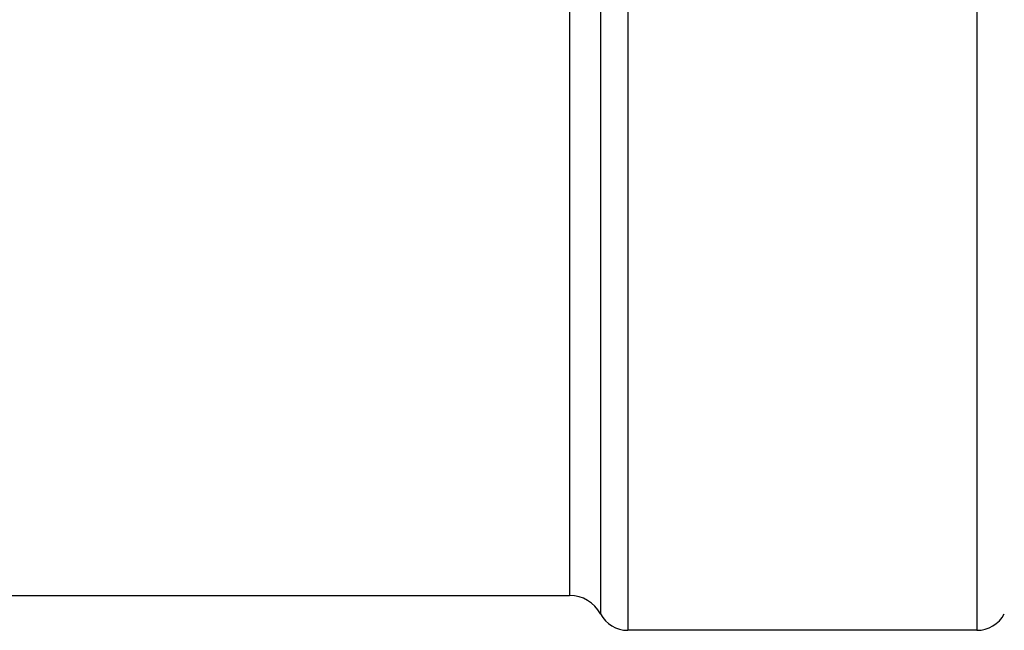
# Model space of a CAD drawing. Header units: millimetres. Extents: x 0 to 420, y 0 to 297.
# Tile 11 of 35: x 150 to 167, y 206 to 217. Entities that reach past the tile are written whole.
import ezdxf

# ---------------------------------------------------------------- set-up
doc = ezdxf.new("R2010")
doc.units = ezdxf.units.MM
doc.header["$LTSCALE"] = 23.1
doc.layers.add('08_SURFACES', color=7, linetype='CONTINUOUS')
doc.layers.add('AXES_REF', color=7, linetype='CONTINUOUS')

msp = doc.modelspace()

# ---------------------------------------------------------------- linework, layer by layer
at = {"layer": '08_SURFACES', "color": 9, "linetype": 'Continuous'}
for p, q in [((160.172, 253.951), (160.172, 206.471)), ((159.172, 253.351), (159.172, 207.071)), ((159.701, 226.132), (159.701, 206.753))]:
    msp.add_line(p, q, dxfattribs=at)
at = {"layer": 'AXES_REF', "color": 9, "linetype": 'Continuous'}
msp.add_line((166.172, 253.951), (166.172, 206.471), dxfattribs=at)
at = {"layer": 'AXES_REF', "color": 7, "linetype": 'Continuous'}
for p, q in [((107.172, 207.071), (159.172, 207.071)), ((166.172, 206.471), (160.172, 206.471))]:
    msp.add_line(p, q, dxfattribs=at)
for centre, radius, start, end in [((159.172, 206.471), 0.6, 28.0725, 90), ((160.172, 207.004), 0.533, 208.0725, 270), ((166.172, 207.004), 0.533, 270, 331.9275)]:
    msp.add_arc(centre, radius, start, end, dxfattribs=at)

doc.saveas('drawing.dxf')
